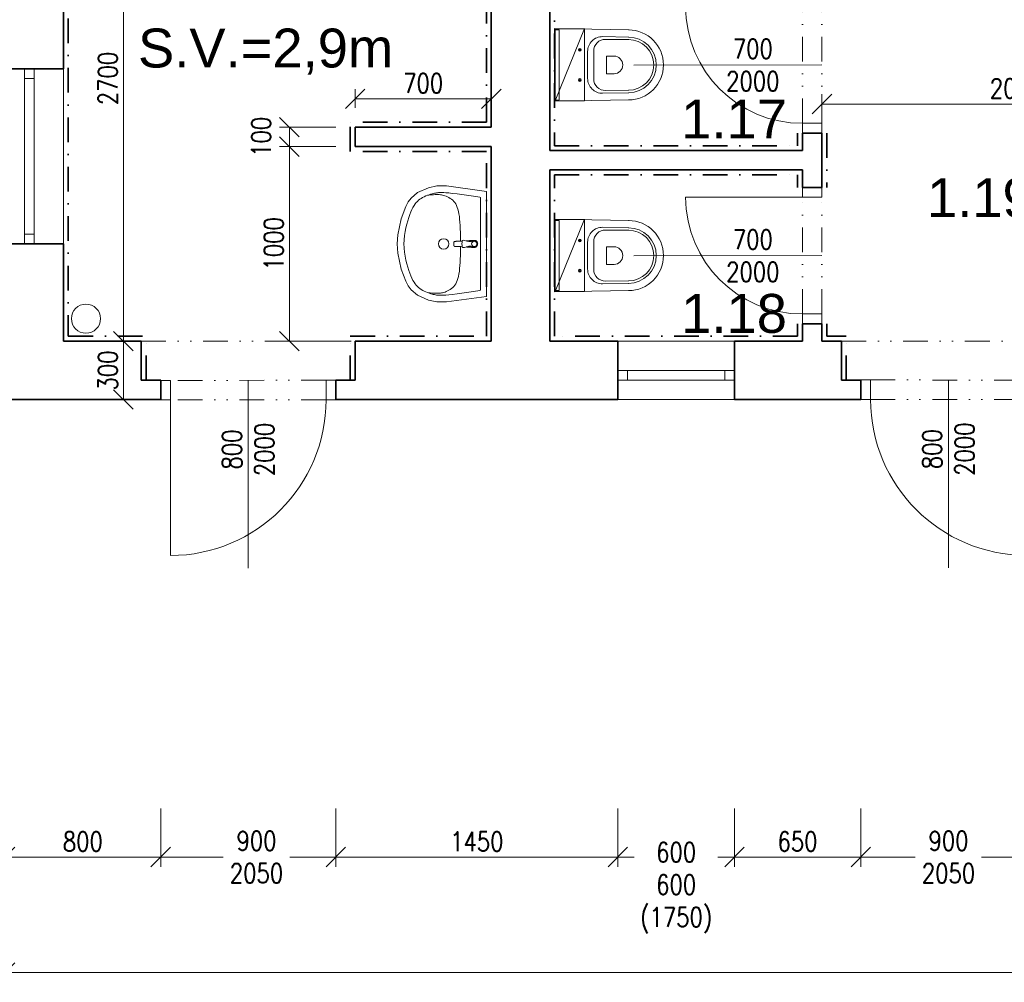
# Model space of a CAD drawing. Header units: millimetres. Extents: x -485339 to 286898, y -1189934 to 1602269.
# Tile 199 of 230: x 71820 to 76883, y -674773 to -669824. Entities that reach past the tile are written whole.
import ezdxf

# ---------------------------------------------------------------- set-up
doc = ezdxf.new("R2010")
doc.units = ezdxf.units.MM
doc.header["$LTSCALE"] = 10
doc.linetypes.add('DASHDOT', pattern=[25.4, 12.7, -6.35, 0, -6.35])
doc.linetypes.add('DĚLICÍ2', pattern=[15.875, 6.35, -3.175, 0, -3.175, 0, -3.175])
doc.layers.get('Defpoints').update_dxf_attribs({"lineweight": 0})
for name, color, linetype, lineweight, true_color in [('BOUR_DVEŘE', 7, 'Continuous', 18, 0x4ccd32), ('BOUR_ker.obklad', 7, 'DASHDOT', 35, 0x4ccd32), ('BOUR_zařizováky', 7, 'Continuous', 18, 0x4ccd32), ('BOURÁNÍ_POPIS', 7, 'Continuous', 18, 0x4ccd32)]:
    doc.layers.add(name, color=color, linetype=linetype, lineweight=lineweight, true_color=true_color)
for name, color, linetype, lineweight in [('St__otvory_dveře', 40, 'Continuous', 18), ('St_kóty', 132, 'Continuous', 18), ('St_otvory_okna', 40, 'Continuous', 18), ('St_plocha_místnosti', 250, 'Continuous', 18), ('St_zařizovací předměty', 252, 'Continuous', 18), ('St_čáry_nad', 250, 'DĚLICÍ2', 18), ('St_čáry_obrys', 5, 'Continuous', 35), ('St_čáry_plné', 250, 'Continuous', 18), ('ZTI_ST_kanalda', 234, 'Continuous', 18)]:
    doc.layers.add(name, color=color, linetype=linetype, lineweight=lineweight)
doc.styles.add('Andy', font='arial.ttf')
doc.styles.get("Standard").update_dxf_attribs({"font": 'simplex.shx', "width": 0.8})
doc.dimstyles.new('stavebníM50 vnitřní', dxfattribs={"dimtxt": 100, "dimasz": 100, "dimexe": 50, "dimexo": 100, "dimgap": 30, "dimtad": 1, "dimdec": 0, "dimtxsty": 'Standard', "dimblk": 'OBLIQUE', "dimcen": 2.5, "dimclrd": 256, "dimclre": 256, "dimclrt": 256, "dimadec": 0, "dimazin": 0, "dimtfac": 1, "dimtdec": 0, "dimtmove": 2, "dimatfit": 2, "dimldrblk": 'OBLIQUE', "dimfxl": 250, "dimfxlon": 1, "dimlwd": -1, "dimlwe": -1, "dimarcsym": 0})

# ---------------------------------------------------------------- blocks, each defined once
blk = doc.blocks.new('19252405')
at = {"color": 0}
for p, q in [((-354.4, 263.7), (-387.8, 235.1)), ((-297.4, 289), (-354.4, 263.7)), ((-256, 297.9), (-297.4, 289)), ((-287, 255.6), (-294.7, 253.1)), ((-279.9, 257.7), (-287, 255.6)), ((-273.6, 259.4), (-279.9, 257.7)), ((-267.9, 260.7), (-273.6, 259.4)), ((-264.3, 253.2), (-272.6, 252.9)), ((-262.5, 261.7), (-267.9, 260.7)), ((-256.6, 253.4), (-264.3, 253.2)), ((-257.4, 262.5), (-262.5, 261.7)), ((-252.3, 263.1), (-257.4, 262.5)), ((-249.5, 253.4), (-256.6, 253.4)), ((-205.9, 297.8), (-256, 297.9)), ((-247.3, 263.5), (-252.3, 263.1)), ((-243.2, 253.2), (-249.5, 253.4)), ((-242, 263.9), (-247.3, 263.5)), ((-237.2, 252.7), (-243.2, 253.2)), ((-236, 264), (-242, 263.9)), ((-228.7, 263.9), (-236, 264)), ((-219.5, 263.5), (-228.7, 263.9)), ((-208.3, 262.9), (-219.5, 263.5)), ((-194.3, 261.8), (-208.3, 262.9)), ((-0.1, 270), (-205.9, 297.8)), ((-175.7, 260), (-194.3, 261.8)), ((-149.9, 256.8), (-175.7, 260)), ((-114.5, 252), (-149.9, 256.8)), ((-0.1, 270), (0.1, -270)), ((-402, 215.6), (-415, 191.7)), ((-387.8, 235.1), (-402, 215.6)), ((-366.9, 205.2), (-372.4, 197)), ((-361.2, 212.3), (-366.9, 205.2)), ((-355.4, 218.6), (-361.2, 212.3)), ((-349.3, 224.2), (-355.4, 218.6)), ((-342.8, 229.3), (-349.3, 224.2)), ((-335.7, 234), (-342.8, 229.3)), ((-328.1, 238.5), (-335.7, 234)), ((-319.9, 242.7), (-328.1, 238.5)), ((-311.4, 246.6), (-319.9, 242.7)), ((-303, 250), (-311.4, 246.6)), ((-294.7, 253.1), (-303, 250)), ((-296.5, 251), (-303, 250)), ((-289.1, 251.8), (-296.5, 251)), ((-281, 252.4), (-289.1, 251.8)), ((-272.6, 252.9), (-281, 252.4)), ((-231.5, 252), (-237.2, 252.7)), ((-225.7, 250.8), (-231.5, 252)), ((-219.7, 249.3), (-225.7, 250.8)), ((-213.4, 247.2), (-219.7, 249.3)), ((-206.7, 244.7), (-213.4, 247.2)), ((-199.8, 241.7), (-206.7, 244.7)), ((-192.9, 238.2), (-199.8, 241.7)), ((-186.2, 234.2), (-192.9, 238.2)), ((-179.7, 229.6), (-186.2, 234.2)), ((-173.6, 224.5), (-179.7, 229.6)), ((-168, 218.8), (-173.6, 224.5)), ((-162.7, 212.4), (-168, 218.8)), ((-158, 205.2), (-162.7, 212.4)), ((-153.7, 197.1), (-158, 205.2)), ((-67.2, 245), (-114.5, 252)), ((-34.3, 239.9), (-67.2, 245)), ((-30.1, 235), (-29.9, -235)), ((-415, 191.7), (-438, 129.3)), ((-388.8, 164.5), (-394.1, 150.9)), ((-383.4, 176.7), (-388.8, 164.5)), ((-377.9, 187.5), (-383.4, 176.7)), ((-372.4, 197), (-377.9, 187.5)), ((-149.9, 188), (-153.7, 197.1)), ((-146.7, 177.9), (-149.9, 188)), ((-143.9, 166.8), (-146.7, 177.9)), ((-141.5, 154.5), (-143.9, 166.8)), ((-139.5, 141.3), (-141.5, 154.5)), ((-438, 129.3), (-456.2, 47.3)), ((-409.5, 101.6), (-414.2, 82.9)), ((-404.5, 119.4), (-409.5, 101.6)), ((-399.3, 135.8), (-404.5, 119.4)), ((-394.1, 150.9), (-399.3, 135.8)), ((-137.9, 127), (-139.5, 141.3)), ((-136.6, 111.6), (-137.9, 127)), ((-135.5, 95.2), (-136.6, 111.6)), ((-418.2, 63.2), (-421.5, 42.6)), ((-414.2, 82.9), (-418.2, 63.2)), ((-134.7, 77.8), (-135.5, 95.2)), ((-134.1, 59.5), (-134.7, 77.8)), ((-133.8, 40.3), (-134.1, 59.5)), ((-456.2, 47.3), (-460, -0.1)), ((-423.8, 21.2), (-425.1, -1.9)), ((-423.8, -21.5), (-425.1, 1.7)), ((-421.5, 42.6), (-423.8, 21.2)), ((-167.6, 4.8), (-167.7, 2.2)), ((-167.7, 2.2), (-167.7, 0)), ((-167.5, 6.7), (-167.6, 4.8)), ((-167.4, 8), (-167.5, 6.7)), ((-167.2, 9), (-167.4, 8)), ((-167, 9.6), (-167.2, 9)), ((-166.7, 10.2), (-167, 9.6)), ((-166.5, 10.7), (-166.7, 10.2)), ((-166.2, 11.1), (-166.5, 10.7)), ((-165.8, 11.4), (-166.2, 11.1)), ((-165.5, 11.7), (-165.8, 11.4)), ((-165.1, 11.9), (-165.5, 11.7)), ((-164.7, 12.1), (-165.1, 11.9)), ((-164.2, 12.3), (-164.7, 12.1)), ((-163.7, 12.5), (-164.2, 12.3)), ((-163.2, 12.6), (-163.7, 12.5)), ((-162.5, 12.7), (-163.2, 12.6)), ((-161.8, 12.9), (-162.5, 12.7)), ((-160.9, 13), (-161.8, 12.9)), ((-159.9, 13), (-160.9, 13)), ((-158.7, 13.1), (-159.9, 13)), ((-157.3, 13.2), (-158.7, 13.1)), ((-155.5, 13.3), (-157.3, 13.2)), ((-153.4, 13.3), (-155.5, 13.3)), ((-150.9, 13.4), (-153.4, 13.3)), ((-148.1, 13.5), (-150.9, 13.4)), ((-145, 13.6), (-148.1, 13.5)), ((-141.7, 13.6), (-145, 13.6)), ((-138.2, 13.8), (-141.7, 13.6)), ((-134.6, 13.9), (-138.2, 13.8)), ((-131.1, 14), (-134.6, 13.9)), ((-133.5, 20.5), (-133.8, 40.3)), ((-133.5, 13.9), (-133.5, 20.5)), ((-127.5, 14.2), (-131.1, 14)), ((-124.2, 14.4), (-127.5, 14.2)), ((-125.2, 8.9), (-125.9, 0)), ((-124.7, 12.6), (-125.2, 8.9)), ((-123.5, 16.6), (-124.7, 12.6)), ((-122.5, 18), (-123.5, 16.6)), ((-120.2, 19), (-122.5, 18)), ((-113.5, 18.2), (-120.2, 19)), ((-100.4, 14.6), (-113.5, 18.2)), ((-101.7, 15.8), (-104.1, 15.6)), ((-99.2, 15.9), (-101.7, 15.8)), ((-90.4, 12.4), (-100.4, 14.6)), ((-96.8, 16.1), (-99.2, 15.9)), ((-94.8, 16.2), (-96.8, 16.1)), ((-92.9, 16.4), (-94.8, 16.2)), ((-91.1, 16.5), (-92.9, 16.4)), ((-89.5, 16.6), (-91.1, 16.5)), ((-85, 11.7), (-90.4, 12.4)), ((-88, 16.7), (-89.5, 16.6)), ((-86.5, 16.8), (-88, 16.7)), ((-85, 16.9), (-86.5, 16.8)), ((-83.5, 17), (-85, 16.9)), ((-80.9, 12), (-85, 11.7)), ((-82, 17.1), (-83.5, 17)), ((-80.6, 17.2), (-82, 17.1)), ((-76.4, 13), (-80.9, 12)), ((-79.2, 17.3), (-80.6, 17.2)), ((-78, 17.4), (-79.2, 17.3)), ((-76.8, 17.5), (-78, 17.4)), ((-75.7, 17.5), (-76.8, 17.5)), ((-70.6, 14.3), (-76.4, 13)), ((-74.6, 17.6), (-75.7, 17.5)), ((-73.6, 17.7), (-74.6, 17.6)), ((-72.5, 17.8), (-73.6, 17.7)), ((-71.4, 17.8), (-72.5, 17.8)), ((-70.3, 17.9), (-71.4, 17.8)), ((-63.6, 15), (-70.6, 14.3)), ((-69, 17.9), (-70.3, 17.9)), ((-67.6, 18), (-69, 17.9)), ((-65.9, 18.1), (-67.6, 18)), ((-64, 18.1), (-65.9, 18.1)), ((-61.7, 18.2), (-64, 18.1)), ((-55.3, 16.9), (-55.3, 16.9)), ((-49.8, 12.9), (-49.8, 12.9)), ((-46.2, 7), (-46.2, 7)), ((-456.2, -47.5), (-460, -0.1)), ((-438, -129.6), (-456.2, -47.5)), ((-421.5, -42.8), (-423.8, -21.5)), ((-418.2, -63.4), (-421.5, -42.8)), ((-167.7, -2.3), (-167.7, 0)), ((-167.6, -4.9), (-167.7, -2.3)), ((-167.5, -6.8), (-167.6, -4.9)), ((-167.4, -8.1), (-167.5, -6.8)), ((-167.2, -9), (-167.4, -8.1)), ((-167, -9.7), (-167.2, -9)), ((-166.7, -10.3), (-167, -9.7)), ((-166.4, -10.8), (-166.7, -10.3)), ((-166.1, -11.2), (-166.4, -10.8)), ((-165.8, -11.5), (-166.1, -11.2)), ((-165.5, -11.8), (-165.8, -11.5)), ((-165.1, -12), (-165.5, -11.8)), ((-164.7, -12.2), (-165.1, -12)), ((-164.2, -12.4), (-164.7, -12.2)), ((-163.7, -12.6), (-164.2, -12.4)), ((-163.2, -12.7), (-163.7, -12.6)), ((-162.5, -12.8), (-163.2, -12.7)), ((-161.8, -12.9), (-162.5, -12.8)), ((-160.9, -13), (-161.8, -12.9)), ((-159.9, -13.1), (-160.9, -13)), ((-158.7, -13.2), (-159.9, -13.1)), ((-157.3, -13.3), (-158.7, -13.2)), ((-155.5, -13.3), (-157.3, -13.3)), ((-153.4, -13.4), (-155.5, -13.3)), ((-150.9, -13.5), (-153.4, -13.4)), ((-148.1, -13.5), (-150.9, -13.5)), ((-145, -13.6), (-148.1, -13.5)), ((-141.6, -13.7), (-145, -13.6)), ((-138.2, -13.8), (-141.6, -13.7)), ((-134.6, -13.9), (-138.2, -13.8)), ((-131, -14.1), (-134.6, -13.9)), ((-133.7, -40.4), (-134.1, -59.5)), ((-133.5, -20.5), (-133.7, -40.4)), ((-133.5, -14), (-133.5, -20.5)), ((-127.5, -14.3), (-131, -14.1)), ((-124.2, -14.4), (-127.5, -14.3)), ((-125.2, -8.9), (-125.9, 0)), ((-124.7, -12.6), (-125.2, -8.9)), ((-123.4, -16.6), (-124.7, -12.6)), ((-122.5, -18.1), (-123.4, -16.6)), ((-120.2, -19.1), (-122.5, -18.1)), ((-113.5, -18.2), (-120.2, -19.1)), ((-100.4, -14.7), (-113.5, -18.2)), ((-101.7, -15.8), (-104.1, -15.6)), ((-99.2, -16), (-101.7, -15.8)), ((-90.4, -12.4), (-100.4, -14.7)), ((-96.8, -16.1), (-99.2, -16)), ((-94.7, -16.3), (-96.8, -16.1)), ((-92.9, -16.4), (-94.7, -16.3)), ((-91.1, -16.5), (-92.9, -16.4)), ((-89.5, -16.6), (-91.1, -16.5)), ((-85, -11.7), (-90.4, -12.4)), ((-88, -16.7), (-89.5, -16.6)), ((-86.5, -16.8), (-88, -16.7)), ((-85, -16.9), (-86.5, -16.8)), ((-80.8, -12.1), (-85, -11.7)), ((-83.5, -17), (-85, -16.9)), ((-82, -17.1), (-83.5, -17)), ((-80.6, -17.2), (-82, -17.1)), ((-76.4, -13), (-80.8, -12.1)), ((-79.2, -17.3), (-80.6, -17.2)), ((-78, -17.4), (-79.2, -17.3)), ((-76.8, -17.5), (-78, -17.4)), ((-75.7, -17.6), (-76.8, -17.5)), ((-70.6, -14.3), (-76.4, -13)), ((-74.6, -17.7), (-75.7, -17.6)), ((-73.5, -17.7), (-74.6, -17.7)), ((-72.5, -17.8), (-73.5, -17.7)), ((-71.4, -17.9), (-72.5, -17.8)), ((-70.3, -17.9), (-71.4, -17.9)), ((-63.6, -15), (-70.6, -14.3)), ((-69, -18), (-70.3, -17.9)), ((-67.6, -18), (-69, -18)), ((-65.9, -18.1), (-67.6, -18)), ((-63.9, -18.2), (-65.9, -18.1)), ((-61.6, -18.2), (-63.9, -18.2)), ((-55.3, -16.9), (-55.3, -16.9)), ((-49.8, -12.9), (-49.8, -12.9)), ((-46.2, -7.1), (-46.2, -7.1)), ((-44.9, 0), (-44.9, 0)), ((-414.1, -83.1), (-418.2, -63.4)), ((-409.5, -101.8), (-414.1, -83.1)), ((-135.5, -95.2), (-136.5, -111.6)), ((-134.7, -77.8), (-135.5, -95.2)), ((-134.1, -59.5), (-134.7, -77.8)), ((-414.9, -191.9), (-438, -129.6)), ((-404.4, -119.5), (-409.5, -101.8)), ((-399.3, -136), (-404.4, -119.5)), ((-394, -151.1), (-399.3, -136)), ((-388.7, -164.7), (-394, -151.1)), ((-139.4, -141.4), (-141.4, -154.6)), ((-137.8, -127), (-139.4, -141.4)), ((-136.5, -111.6), (-137.8, -127)), ((-401.9, -215.8), (-414.9, -191.9)), ((-383.3, -176.9), (-388.7, -164.7)), ((-377.8, -187.7), (-383.3, -176.9)), ((-372.3, -197.1), (-377.8, -187.7)), ((-366.8, -205.3), (-372.3, -197.1)), ((-153.6, -197.1), (-157.9, -205.2)), ((-149.9, -188.1), (-153.6, -197.1)), ((-146.6, -178), (-149.9, -188.1)), ((-143.8, -166.8), (-146.6, -178)), ((-141.4, -154.6), (-143.8, -166.8)), ((-387.7, -235.3), (-401.9, -215.8)), ((-354.3, -263.9), (-387.7, -235.3)), ((-361.1, -212.5), (-366.8, -205.3)), ((-355.3, -218.8), (-361.1, -212.5)), ((-349.1, -224.4), (-355.3, -218.8)), ((-342.6, -229.5), (-349.1, -224.4)), ((-335.6, -234.2), (-342.6, -229.5)), ((-328, -238.7), (-335.6, -234.2)), ((-319.8, -242.9), (-328, -238.7)), ((-311.3, -246.7), (-319.8, -242.9)), ((-302.9, -250.2), (-311.3, -246.7)), ((-296.4, -251.1), (-302.9, -250.2)), ((-294.6, -253.2), (-302.9, -250.2)), ((-289, -251.9), (-296.4, -251.1)), ((-280.8, -252.6), (-289, -251.9)), ((-272.5, -253), (-280.8, -252.6)), ((-264.2, -253.4), (-272.5, -253)), ((-237.1, -252.9), (-243, -253.3)), ((-231.4, -252.1), (-237.1, -252.9)), ((-225.6, -250.9), (-231.4, -252.1)), ((-219.6, -249.4), (-225.6, -250.9)), ((-213.2, -247.3), (-219.6, -249.4)), ((-206.6, -244.8), (-213.2, -247.3)), ((-199.7, -241.8), (-206.6, -244.8)), ((-192.8, -238.3), (-199.7, -241.8)), ((-186.1, -234.3), (-192.8, -238.3)), ((-179.6, -229.7), (-186.1, -234.3)), ((-173.5, -224.6), (-179.6, -229.7)), ((-167.9, -218.9), (-173.5, -224.6)), ((-162.6, -212.5), (-167.9, -218.9)), ((-157.9, -205.2), (-162.6, -212.5)), ((-114.4, -252.1), (-149.8, -256.9)), ((-67, -245.1), (-114.4, -252.1)), ((-34.2, -239.9), (-67, -245.1)), ((-297.3, -289.2), (-354.3, -263.9)), ((-255.9, -298), (-297.3, -289.2)), ((-286.8, -255.8), (-294.6, -253.2)), ((-279.8, -257.9), (-286.8, -255.8)), ((-273.5, -259.5), (-279.8, -257.9)), ((-267.7, -260.8), (-273.5, -259.5)), ((-262.4, -261.8), (-267.7, -260.8)), ((-256.4, -253.5), (-264.2, -253.4)), ((-257.3, -262.6), (-262.4, -261.8)), ((-252.2, -263.2), (-257.3, -262.6)), ((-249.4, -253.5), (-256.4, -253.5)), ((-205.7, -297.9), (-255.9, -298)), ((-247.1, -263.7), (-252.2, -263.2)), ((-243, -253.3), (-249.4, -253.5)), ((-241.9, -264), (-247.1, -263.7)), ((-235.9, -264.1), (-241.9, -264)), ((-228.5, -264), (-235.9, -264.1)), ((-219.4, -263.7), (-228.5, -264)), ((-208.1, -263), (-219.4, -263.7)), ((-194.2, -261.9), (-208.1, -263)), ((0.1, -270), (-205.7, -297.9)), ((-175.6, -260), (-194.2, -261.9)), ((-149.8, -256.9), (-175.6, -260))]:
    blk.add_line(p, q, dxfattribs=at)
for centre, major_axis, start_param, end_param in [((-35.1, 235), (3.54, 3.54), 5.498034, 6.914051), ((-220, -0.1), (19.1, 19.1), 0.785398, 7.068583), ((-62.9, 0), (-9.75, 9.75), -0.785398, 5.497787), ((-62.9, 0), (10.6, 10.6), 3.881371, 7.115283), ((-61.7, 2.9), (-10.9, 10.9), -1.209553, -0.785152), ((-62.3, 1.5), (11.9, 11.9), 6.239989, 6.644428), ((-63.3, 0.6), (-12.9, 12.9), 4.290124, 4.669192), ((-64.8, 0), (-14, 14), 3.927237, 4.290124), ((-61.7, -2.9), (-10.9, 10.9), 2.356441, 2.780842), ((-62.3, -1.5), (11.9, 11.9), 4.351639, 4.756078), ((-63.3, -0.6), (-12.9, 12.9), 3.185282, 3.564351), ((-64.8, 0), (-14, 14), 3.564351, 3.927237), ((-34.9, -235), (-3.54, 3.54), 2.51122, 3.927237)]:
    blk.add_ellipse(centre, major_axis=major_axis, ratio=1, start_param=start_param, end_param=end_param, dxfattribs=at)
blk = doc.blocks.new('G$C541DE37C')
at = {"layer": 'St_otvory_okna', "ltscale": 2}
for points in [[(0, -900), (0, 0), (-50, 0), (-50, -900)], [(0, 0), (0, -50), (-50, -50), (-50, 0)], [(0, -900), (0, -850), (-50, -850), (-50, -900)]]:
    blk.add_lwpolyline(points, close=True, dxfattribs=at)
blk = doc.blocks.new('G$C3969F823')
at = {"layer": 'St__otvory_dveře', "ltscale": 2}
for points in [[(-100, -50), (-100, 0), (0, 0), (0, -50)], [(-100.8, -700), (-100.8, -650), (-0.8, -650), (-0.8, -700)]]:
    blk.add_lwpolyline(points, close=True, dxfattribs=at)
at = {"layer": 'St__otvory_dveře', "linetype": 'DĚLICÍ2', "ltscale": 2}
for points in [[(-100, -50), (-100.8, -650)], [(0, -50), (-0.8, -650)]]:
    blk.add_lwpolyline(points, dxfattribs=at)
at = {"layer": 'St__otvory_dveře', "color": 0, "ltscale": 2}
blk.add_lwpolyline([(-100.8, -650), (-700.8, -650)], dxfattribs=at)
blk.add_arc((-100.8, -650), 600, 90, 180, dxfattribs=at)
blk = doc.blocks.new('G$CC1796412')
at = {"layer": 'St__otvory_dveře', "color": 0, "ltscale": 2}
blk.add_lwpolyline([(850, 0.8), (850, 800.8)], dxfattribs=at)
at = {"layer": 'St__otvory_dveře', "ltscale": 2}
for points in [[(50, 0), (0, 0), (0, -100), (50, -100)], [(900, 0.8), (850, 0.8), (850, -99.2), (900, -99.2)]]:
    blk.add_lwpolyline(points, close=True, dxfattribs=at)
at = {"layer": 'St__otvory_dveře', "linetype": 'DĚLICÍ2', "ltscale": 2}
for points in [[(50, 0), (850, 0.8)], [(50, -100), (850, -99.2)]]:
    blk.add_lwpolyline(points, dxfattribs=at)
at = {"layer": 'St__otvory_dveře', "color": 0, "ltscale": 2}
blk.add_arc((850, 0.8), 800, 90, 180, dxfattribs=at)
blk = doc.blocks.new('G$CC101BA37')
at = {"layer": 'St_otvory_okna', "ltscale": 2}
for points in [[(600, 50), (0, 50), (0, 0), (600, 0)], [(0, 50), (50, 50), (50, 0), (0, 0)], [(600, 50), (550, 50), (550, 0), (600, 0)]]:
    blk.add_lwpolyline(points, close=True, dxfattribs=at)
blk = doc.blocks.new('_OBLIQUE')
at = {"color": 0, "linetype": 'ByBlock'}
blk.add_line((-0.5, -0.5), (0.5, 0.5), dxfattribs=at)
blk = doc.blocks.new('*D4716')
at = {"layer": 'Defpoints', "color": 0}
for p in [(71745.3, -671183.1), (72545.3, -671184.7), (72545.3, -674128.7)]:
    blk.add_point(p, dxfattribs=at)
at = {"layer": 'St_kóty'}
for p, q in [((71745.3, -673878.7), (71745.3, -674178.7)), ((72545.3, -673878.7), (72545.3, -674178.7)), ((71745.3, -674128.7), (72545.3, -674128.7))]:
    blk.add_line(p, q, dxfattribs=at)
at = {"layer": 'St_kóty', "linetype": 'ByBlock', "xscale": 100, "yscale": 100, "zscale": 100, "rotation": 180}
blk.add_blockref('_OBLIQUE', (71745.3, -674128.7), dxfattribs=at)
at = {"layer": 'St_kóty', "linetype": 'ByBlock', "xscale": 100, "yscale": 100, "zscale": 100}
blk.add_blockref('_OBLIQUE', (72545.3, -674128.7), dxfattribs=at)
at = {"layer": 'St_kóty', "insert": (72145.3, -674048.7), "char_height": 100, "attachment_point": 5}
blk.add_mtext('800', dxfattribs=at)
blk = doc.blocks.new('*D4717')
at = {"layer": 'Defpoints', "color": 0}
for p in [(72545.3, -671184.7), (73445.3, -671183.1), (73445.3, -674128.7)]:
    blk.add_point(p, dxfattribs=at)
at = {"layer": 'St_kóty'}
for p, q in [((72545.3, -673878.7), (72545.3, -674178.7)), ((73445.3, -673878.7), (73445.3, -674178.7)), ((72545.3, -674128.7), (72867.2, -674128.7)), ((73445.3, -674128.7), (73209.1, -674128.7))]:
    blk.add_line(p, q, dxfattribs=at)
at = {"layer": 'St_kóty', "linetype": 'ByBlock', "xscale": 100, "yscale": 100, "zscale": 100, "rotation": 180}
blk.add_blockref('_OBLIQUE', (72545.3, -674128.7), dxfattribs=at)
at = {"layer": 'St_kóty', "linetype": 'ByBlock', "xscale": 100, "yscale": 100, "zscale": 100}
blk.add_blockref('_OBLIQUE', (73445.3, -674128.7), dxfattribs=at)
at = {"layer": 'St_kóty', "insert": (73038.1, -674128.7), "char_height": 100, "attachment_point": 5}
blk.add_mtext('900\\P2050', dxfattribs=at)
blk = doc.blocks.new('*D4718')
at = {"layer": 'Defpoints', "color": 0}
for p in [(73445.3, -671183.1), (74895.3, -671183.1), (74895.3, -674128.7)]:
    blk.add_point(p, dxfattribs=at)
at = {"layer": 'St_kóty'}
for p, q in [((73445.3, -673878.7), (73445.3, -674178.7)), ((74895.3, -673878.7), (74895.3, -674178.7)), ((73445.3, -674128.7), (74895.3, -674128.7))]:
    blk.add_line(p, q, dxfattribs=at)
at = {"layer": 'St_kóty', "linetype": 'ByBlock', "xscale": 100, "yscale": 100, "zscale": 100, "rotation": 180}
blk.add_blockref('_OBLIQUE', (73445.3, -674128.7), dxfattribs=at)
at = {"layer": 'St_kóty', "linetype": 'ByBlock', "xscale": 100, "yscale": 100, "zscale": 100}
blk.add_blockref('_OBLIQUE', (74895.3, -674128.7), dxfattribs=at)
at = {"layer": 'St_kóty', "insert": (74170.3, -674048.7), "char_height": 100, "attachment_point": 5}
blk.add_mtext('1450', dxfattribs=at)
blk = doc.blocks.new('*D4719')
at = {"layer": 'Defpoints', "color": 0}
for p in [(74895.3, -671183.1), (75495.3, -671183.1), (75495.3, -674128.7)]:
    blk.add_point(p, dxfattribs=at)
at = {"layer": 'St_kóty'}
for p, q in [((74895.3, -673878.7), (74895.3, -674178.7)), ((75495.3, -673878.7), (75495.3, -674178.7)), ((74895.3, -674128.7), (74980.5, -674128.7)), ((75495.3, -674128.7), (75410, -674128.7))]:
    blk.add_line(p, q, dxfattribs=at)
at = {"layer": 'St_kóty', "linetype": 'ByBlock', "xscale": 100, "yscale": 100, "zscale": 100, "rotation": 180}
blk.add_blockref('_OBLIQUE', (74895.3, -674128.7), dxfattribs=at)
at = {"layer": 'St_kóty', "linetype": 'ByBlock', "xscale": 100, "yscale": 100, "zscale": 100}
blk.add_blockref('_OBLIQUE', (75495.3, -674128.7), dxfattribs=at)
at = {"layer": 'St_kóty', "insert": (75195.3, -674287.3), "char_height": 100, "attachment_point": 5}
blk.add_mtext('600\\P600\\P(1750)', dxfattribs=at)
blk = doc.blocks.new('*D4720')
at = {"layer": 'Defpoints', "color": 0}
for p in [(75495.3, -671183.1), (76145.3, -671182.3), (76145.3, -674128.7)]:
    blk.add_point(p, dxfattribs=at)
at = {"layer": 'St_kóty'}
for p, q in [((75495.3, -673878.7), (75495.3, -674178.7)), ((76145.3, -673878.7), (76145.3, -674178.7)), ((75495.3, -674128.7), (76145.3, -674128.7))]:
    blk.add_line(p, q, dxfattribs=at)
at = {"layer": 'St_kóty', "linetype": 'ByBlock', "xscale": 100, "yscale": 100, "zscale": 100, "rotation": 180}
blk.add_blockref('_OBLIQUE', (75495.3, -674128.7), dxfattribs=at)
at = {"layer": 'St_kóty', "linetype": 'ByBlock', "xscale": 100, "yscale": 100, "zscale": 100}
blk.add_blockref('_OBLIQUE', (76145.3, -674128.7), dxfattribs=at)
at = {"layer": 'St_kóty', "insert": (75820.3, -674048.7), "char_height": 100, "attachment_point": 5}
blk.add_mtext('650', dxfattribs=at)
blk = doc.blocks.new('*D4721')
at = {"layer": 'Defpoints', "color": 0}
for p in [(76145.3, -671182.3), (77045.3, -671182.3), (77045.3, -674128.7)]:
    blk.add_point(p, dxfattribs=at)
at = {"layer": 'St_kóty'}
for p, q in [((76145.3, -673878.7), (76145.3, -674178.7)), ((77045.3, -673878.7), (77045.3, -674178.7)), ((76145.3, -674128.7), (76424.3, -674128.7)), ((77045.3, -674128.7), (76766.2, -674128.7))]:
    blk.add_line(p, q, dxfattribs=at)
at = {"layer": 'St_kóty', "linetype": 'ByBlock', "xscale": 100, "yscale": 100, "zscale": 100, "rotation": 180}
blk.add_blockref('_OBLIQUE', (76145.3, -674128.7), dxfattribs=at)
at = {"layer": 'St_kóty', "linetype": 'ByBlock', "xscale": 100, "yscale": 100, "zscale": 100}
blk.add_blockref('_OBLIQUE', (77045.3, -674128.7), dxfattribs=at)
at = {"layer": 'St_kóty', "insert": (76595.3, -674128.7), "char_height": 100, "attachment_point": 5}
blk.add_mtext('900\\P2050', dxfattribs=at)
blk = doc.blocks.new('*D4743')
at = {"layer": 'Defpoints', "color": 0}
for p in [(71745.3, -671777), (83245.3, -672227), (83245.3, -674722.6)]:
    blk.add_point(p, dxfattribs=at)
at = {"layer": 'St_kóty'}
for p, q in [((71745.3, -674472.6), (71745.3, -674772.6)), ((83245.3, -674472.6), (83245.3, -674772.6)), ((71745.3, -674722.6), (83245.3, -674722.6))]:
    blk.add_line(p, q, dxfattribs=at)
at = {"layer": 'St_kóty', "linetype": 'ByBlock', "xscale": 100, "yscale": 100, "zscale": 100, "rotation": 180}
blk.add_blockref('_OBLIQUE', (71745.3, -674722.6), dxfattribs=at)
at = {"layer": 'St_kóty', "linetype": 'ByBlock', "xscale": 100, "yscale": 100, "zscale": 100}
blk.add_blockref('_OBLIQUE', (83245.3, -674722.6), dxfattribs=at)
at = {"layer": 'St_kóty', "insert": (77495.3, -674642.6), "char_height": 100, "attachment_point": 5}
blk.add_mtext('11500', dxfattribs=at)
blk = doc.blocks.new('*D4822')
at = {"layer": 'Defpoints', "color": 0}
for p in [(72045.3, -671477), (72353.4, -671477), (71745.3, -671777)]:
    blk.add_point(p, dxfattribs=at)
at = {"layer": 'St_kóty'}
for p, q in [((72145.3, -671477), (72403.4, -671477)), ((72353.4, -671777), (72353.4, -671477)), ((72103.4, -671777), (72403.4, -671777))]:
    blk.add_line(p, q, dxfattribs=at)
at = {"layer": 'St_kóty', "linetype": 'ByBlock', "xscale": 100, "yscale": 100, "zscale": 100}
for p, rotation in [((72353.4, -671477), 90), ((72353.4, -671777), 270)]:
    blk.add_blockref('_OBLIQUE', p, dxfattribs=dict(at, rotation=rotation))
at = {"layer": 'St_kóty', "insert": (72273.4, -671627), "char_height": 100, "attachment_point": 5, "rotation": 90}
blk.add_mtext('300', dxfattribs=at)
blk = doc.blocks.new('*D4823')
at = {"layer": 'Defpoints', "color": 0}
for p in [(72220.3, -668777), (72353.4, -668777), (72045.3, -671477)]:
    blk.add_point(p, dxfattribs=at)
at = {"layer": 'St_kóty'}
for p, q in [((72320.3, -668777), (72403.4, -668777)), ((72353.4, -671477), (72353.4, -668777)), ((72145.3, -671477), (72403.4, -671477))]:
    blk.add_line(p, q, dxfattribs=at)
at = {"layer": 'St_kóty', "xscale": 100, "yscale": 100, "zscale": 100}
for p, rotation in [((72353.4, -668777), 90), ((72353.4, -671477), 270)]:
    blk.add_blockref('_OBLIQUE', p, dxfattribs=dict(at, rotation=rotation))
at = {"layer": 'St_kóty', "insert": (72273.4, -670127), "char_height": 100, "attachment_point": 5, "rotation": 90}
blk.add_mtext('2700', dxfattribs=at)
blk = doc.blocks.new('*D4836')
at = {"layer": 'Defpoints', "color": 0}
for p in [(73206.8, -670477), (73545.3, -670477), (73545.3, -671477)]:
    blk.add_point(p, dxfattribs=at)
at = {"layer": 'St_kóty'}
for p, q in [((73445.3, -670477), (73156.8, -670477)), ((73206.8, -671477), (73206.8, -670477)), ((73445.3, -671477), (73156.8, -671477))]:
    blk.add_line(p, q, dxfattribs=at)
at = {"layer": 'St_kóty', "linetype": 'ByBlock', "xscale": 100, "yscale": 100, "zscale": 100}
for p, rotation in [((73206.8, -670477), 90), ((73206.8, -671477), 270)]:
    blk.add_blockref('_OBLIQUE', p, dxfattribs=dict(at, rotation=rotation))
at = {"layer": 'St_kóty', "insert": (73126.8, -670977), "char_height": 100, "attachment_point": 5, "rotation": 90}
blk.add_mtext('1000', dxfattribs=at)
blk = doc.blocks.new('*D4837')
at = {"layer": 'Defpoints', "color": 0}
for p in [(73206.8, -670377), (73545.3, -670377), (73545.3, -670477)]:
    blk.add_point(p, dxfattribs=at)
at = {"layer": 'St_kóty'}
for p, q in [((73445.3, -670377), (73156.8, -670377)), ((73206.8, -670477), (73206.8, -670377)), ((73445.3, -670477), (73156.8, -670477))]:
    blk.add_line(p, q, dxfattribs=at)
at = {"layer": 'St_kóty', "linetype": 'ByBlock', "xscale": 100, "yscale": 100, "zscale": 100}
for p, rotation in [((73206.8, -670377), 90), ((73206.8, -670477), 270)]:
    blk.add_blockref('_OBLIQUE', p, dxfattribs=dict(at, rotation=rotation))
at = {"layer": 'St_kóty', "insert": (73061.8, -670427), "char_height": 100, "attachment_point": 5, "rotation": 90}
blk.add_mtext('100', dxfattribs=at)
blk = doc.blocks.new('*D4838')
at = {"layer": 'Defpoints', "color": 0}
for p in [(74245.3, -670231.1), (73545.3, -670377), (74245.3, -670377)]:
    blk.add_point(p, dxfattribs=at)
at = {"layer": 'St_kóty'}
for p, q in [((73545.3, -670277), (73545.3, -670181.1)), ((74245.3, -670277), (74245.3, -670181.1)), ((73545.3, -670231.1), (74245.3, -670231.1))]:
    blk.add_line(p, q, dxfattribs=at)
at = {"layer": 'St_kóty', "linetype": 'ByBlock', "xscale": 100, "yscale": 100, "zscale": 100, "rotation": 180}
blk.add_blockref('_OBLIQUE', (73545.3, -670231.1), dxfattribs=at)
at = {"layer": 'St_kóty', "linetype": 'ByBlock', "xscale": 100, "yscale": 100, "zscale": 100}
blk.add_blockref('_OBLIQUE', (74245.3, -670231.1), dxfattribs=at)
at = {"layer": 'St_kóty', "insert": (73895.3, -670151.1), "char_height": 100, "attachment_point": 5}
blk.add_mtext('700', dxfattribs=at)
blk = doc.blocks.new('*D4848')
at = {"layer": 'Defpoints', "color": 0}
for p in [(77945.3, -670257.9), (75945.3, -670407), (77945.3, -670407)]:
    blk.add_point(p, dxfattribs=at)
at = {"layer": 'St_kóty'}
for p, q in [((75945.3, -670307), (75945.3, -670207.9)), ((77945.3, -670307), (77945.3, -670207.9)), ((75945.3, -670257.9), (77945.3, -670257.9))]:
    blk.add_line(p, q, dxfattribs=at)
at = {"layer": 'St_kóty', "linetype": 'ByBlock', "xscale": 100, "yscale": 100, "zscale": 100, "rotation": 180}
blk.add_blockref('_OBLIQUE', (75945.3, -670257.9), dxfattribs=at)
at = {"layer": 'St_kóty', "linetype": 'ByBlock', "xscale": 100, "yscale": 100, "zscale": 100}
blk.add_blockref('_OBLIQUE', (77945.3, -670257.9), dxfattribs=at)
at = {"layer": 'St_kóty', "insert": (76945.3, -670177.9), "char_height": 100, "attachment_point": 5}
blk.add_mtext('2000', dxfattribs=at)
blk = doc.blocks.new('G$CB4513C83')
at = {"layer": 'St_zařizovací předměty', "color": 0}
for p, q in [((-0.1, 180.3), (23, 179.9)), ((0, 186.8), (383.3, 180)), ((0, 186.8), (0, -186.8)), ((23, 179.9), (23, -179.9)), ((247.4, 145.5), (382.6, 143)), ((262, 131.5), (382.4, 130.4)), ((122.5, 77.5), (137.5, 77.5)), ((130, 85), (130, 70)), ((170, 0), (170, 69.5)), ((201.5, 0), (201.5, 71.5)), ((170, 0), (170, -69.5)), ((201.5, 0), (201.5, -71.5)), ((267.9, 0), (267.9, 44.4)), ((267.9, 0), (267.9, -44.4)), ((268.9, 45.4), (305.8, 45.4)), ((268.9, -45.4), (305.8, -45.4)), ((122.5, -77.5), (137.5, -77.5)), ((130, -85), (130, -70)), ((247.4, -145.5), (382.6, -143)), ((262, -131.5), (382.4, -130.4)), ((-0.1, -180.3), (23, -179.9)), ((0, -186.8), (383.3, -180))]:
    blk.add_line(p, q, dxfattribs=at)
blk.add_lwpolyline([(3.3, -185), (153.3, 186.8)], dxfattribs=at)
blk.add_lwpolyline([(153.3, -185), (153.3, 185), (3.3, 185), (3.3, -185)], close=True, dxfattribs=at)
for centre in [(130, 77.5), (130, -77.5)]:
    blk.add_circle(centre, 7.5, dxfattribs=at)
for centre, radius, start, end in [((380, 0), 180, 0, 90), ((246, 69.5), 76, 88.9513, 180), ((261.5, 71.5), 60, 89.4784, 180), ((380, 0), 143, 0, 90), ((380, 0), 130.4, 0, 90), ((268.9, 44.4), 1, 90, 180), ((305.8, 0), 45.4, 0, 90), ((305.8, 0), 45.4, 270, 0), ((380, 0), 130.4, 270, 0), ((380, 0), 143, 270, 0), ((380, 0), 180, 270, 0), ((268.9, -44.4), 1, 180, 270), ((246, -69.5), 76, 180, 271.0487), ((261.5, -71.5), 60, 180, 270.5216)]:
    blk.add_arc(centre, radius, start, end, dxfattribs=at)

msp = doc.modelspace()

# ---------------------------------------------------------------- linework, layer by layer
at = {"layer": 'BOUR_ker.obklad'}
for points in [[(72220.3, -668802), (72070.3, -668802), (72070.3, -671452), (72470.3, -671452)], [(74220.3, -670352), (74220.3, -668802), (74070.3, -668802)], [(75820.3, -669707), (75820.3, -669642), (74570.3, -669642), (74570.3, -670472), (75820.3, -670472), (75820.3, -670407)], [(74220.3, -670352), (73520.3, -670352)], [(73520.3, -670502), (73520.3, -670352)], [(75970.3, -670407), (75970.3, -670687)], [(74220.3, -670502), (73520.3, -670502)], [(73520.3, -671452), (74220.3, -671452), (74220.3, -670502)], [(75820.3, -671387), (75820.3, -671452), (74570.3, -671452), (74570.3, -670622), (75820.3, -670622), (75820.3, -670687)], [(75970.3, -671387), (75970.3, -671452), (76070.3, -671452)], [(72470.3, -671677), (72470.3, -671452)], [(73520.3, -671677), (73520.3, -671452)], [(76070.3, -671677), (76070.3, -671452)]]:
    msp.add_lwpolyline(points, dxfattribs=at)
at = {"layer": 'BOURÁNÍ_POPIS'}
for points in [[(74978.6, -670058.3), (75944.8, -670057)], [(74978.6, -671038.3), (75944.8, -671037)], [(72995.3, -672644.4), (72995.3, -671678.2)], [(76595.3, -672642.8), (76595.3, -671676.6)]]:
    msp.add_lwpolyline(points, dxfattribs=at)
at = {"layer": 'St_čáry_nad', "ltscale": 2}
for points in [[(72445.3, -671477), (73545.3, -671477)], [(76045.3, -671477), (77145.3, -671477)]]:
    msp.add_lwpolyline(points, dxfattribs=at)
at = {"layer": 'St_čáry_obrys', "ltscale": 2}
for points in [[(72045.3, -670077), (72045.3, -668777)], [(74245.3, -670377), (74245.3, -668777)], [(74545.3, -670497), (74545.3, -669617)], [(71745.3, -670077), (72045.3, -670077)], [(74245.3, -670377), (73545.3, -670377)], [(73545.3, -670477), (73545.3, -670377)], [(75845.3, -670497), (75845.3, -670407)], [(75945.3, -670687), (75945.3, -670407)], [(74245.3, -670477), (73545.3, -670477)], [(74245.3, -671477), (74245.3, -670477)], [(74545.3, -670497), (75845.3, -670497)], [(74545.3, -671477), (74545.3, -670597)], [(74545.3, -670597), (75845.3, -670597)], [(75845.3, -670687), (75845.3, -670597)], [(71745.3, -670977), (72045.3, -670977)], [(72045.3, -671477), (72045.3, -670977)], [(75845.3, -671477), (75845.3, -671387)], [(75945.3, -671477), (75945.3, -671387)], [(72045.3, -671477), (72445.3, -671477)], [(72445.3, -671677), (72445.3, -671477)], [(73545.3, -671677), (73545.3, -671477)], [(74245.3, -671477), (73545.3, -671477)], [(74895.3, -671477), (74545.3, -671477)], [(75845.3, -671477), (75495.3, -671477)], [(76045.3, -671477), (75945.3, -671477)], [(76045.3, -671677), (76045.3, -671477)], [(72445.3, -671677), (72545.3, -671677)], [(72545.3, -671777), (72545.3, -671677)], [(73445.3, -671777), (73445.3, -671677)], [(73545.3, -671677), (73445.3, -671677)], [(76045.3, -671677), (76145.3, -671677)], [(76145.3, -671777), (76145.3, -671677)], [(71745.3, -671777), (72545.3, -671777)], [(72545.3, -671777), (72545.3, -671777), (72545.3, -671777)], [(73445.3, -671777), (74895.3, -671777)], [(75495.3, -671777), (76145.3, -671777)]]:
    msp.add_lwpolyline(points, dxfattribs=at)
at = {"layer": 'St_čáry_obrys'}
for points in [[(75845.3, -670407), (75945.3, -670407)], [(75845.3, -670687), (75945.3, -670687)], [(75845.3, -671387), (75945.3, -671387)], [(74895.3, -671477), (74895.3, -671777)], [(75495.3, -671477), (75495.3, -671777)]]:
    msp.add_lwpolyline(points, dxfattribs=at)
at = {"layer": 'St_čáry_plné'}
for p, q in [((74895.3, -671477), (75495.3, -671477)), ((74895.3, -671777), (75495.3, -671777))]:
    msp.add_line(p, q, dxfattribs=at)
msp.add_lwpolyline([(72045.3, -670077), (72045.3, -670977)], dxfattribs=at)
at = {"layer": 'ZTI_ST_kanalda', "ltscale": 2}
msp.add_circle((72161, -671361.2), 75, dxfattribs=at)

# ---------------------------------------------------------------- block references
at = {"layer": 'BOUR_DVEŘE', "ltscale": 2, "xscale": -1, "rotation": 180}
for name, p in [('G$C3969F823', (75945.3, -670407)), ('G$C3969F823', (75945.3, -671387)), ('G$CC1796412', (76145.3, -671776.2))]:
    msp.add_blockref(name, p, dxfattribs=at)
at = {"layer": 'BOUR_DVEŘE', "ltscale": 2, "rotation": 180}
msp.add_blockref('G$CC1796412', (73445.3, -671777.8), dxfattribs=at)
at = {"layer": 'BOUR_zařizováky'}
for p in [(74570.3, -670057), (74570.3, -671037)]:
    msp.add_blockref('G$CB4513C83', p, dxfattribs=at)
at = {"layer": 'BOUR_zařizováky', "rotation": 359.9999999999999}
msp.add_blockref('19252405', (74220.3, -670977), dxfattribs=at)
at = {"layer": 'St_otvory_okna'}
msp.add_blockref('G$C541DE37C', (71895.3, -670077), dxfattribs=at)
at = {"layer": 'St_otvory_okna', "ltscale": 2}
msp.add_blockref('G$CC101BA37', (74895.3, -671677), dxfattribs=at)

# ---------------------------------------------------------------- texts
at = {"layer": 'BOURÁNÍ_POPIS', "char_height": 100, "width": 1342.526, "attachment_point": 5}
for insert in [(75589.9, -670057.5), (75589.9, -671037.5)]:
    msp.add_mtext('700\\P2000', dxfattribs=dict(at, insert=insert))
at = {"layer": 'BOURÁNÍ_POPIS', "char_height": 100, "width": 1342.526, "attachment_point": 5, "rotation": 90}
for insert in [(72995.3, -672033.2), (76595.3, -672031.6)]:
    msp.add_mtext('800\\P2000', dxfattribs=dict(at, insert=insert))
at = {"layer": 'St_plocha_místnosti', "ltscale": 2, "style": 'Andy'}
for s, p in [('S.V.=2,9m', (72428.6, -670070.1)), ('1.17', (75221.6, -670434.7)), ('1.19', (76485.4, -670839.1)), ('1.18', (75221.6, -671434.1))]:
    msp.add_text(s, height=200, dxfattribs=at).set_placement(p)

# ---------------------------------------------------------------- dimensions: what is measured, and where the dimension line sits
at = {"layer": 'St_kóty'}
for base, p1, p2, picture, middle in [((72353.4, -668777), (72045.3, -671477), (72220.3, -668777), '*D4823', (72273.4, -670127)), ((73206.8, -670377), (73545.3, -670477), (73545.3, -670377), '*D4837', (73061.8, -670427)), ((73206.8, -670477), (73545.3, -671477), (73545.3, -670477), '*D4836', (73126.8, -670977)), ((72353.4, -671477), (71745.3, -671777), (72045.3, -671477), '*D4822', (72273.4, -671627))]:
    dim = msp.add_linear_dim(base=base, p1=p1, p2=p2, angle=90, dimstyle='stavebníM50 vnitřní', dxfattribs=at)
    dim.commit()
    dim.dimension.update_dxf_attribs({"geometry": picture, "text_midpoint": middle})
for base, p1, p2, picture, middle in [((74245.3, -670231.1), (73545.3, -670377), (74245.3, -670377), '*D4838', (73895.3, -670151.1)), ((77945.3, -670257.9), (75945.3, -670407), (77945.3, -670407), '*D4848', (76945.3, -670177.9)), ((72545.3, -674128.7), (71745.3, -671183.1), (72545.3, -671184.7), '*D4716', (72145.3, -674048.7)), ((74895.3, -674128.7), (73445.3, -671183.1), (74895.3, -671183.1), '*D4718', (74170.3, -674048.7)), ((76145.3, -674128.7), (75495.3, -671183.1), (76145.3, -671182.3), '*D4720', (75820.3, -674048.7)), ((83245.3, -674722.6), (71745.3, -671777), (83245.3, -672227), '*D4743', (77495.3, -674642.6))]:
    dim = msp.add_linear_dim(base=base, p1=p1, p2=p2, dimstyle='stavebníM50 vnitřní', dxfattribs=at)
    dim.commit()
    dim.dimension.update_dxf_attribs({"geometry": picture, "text_midpoint": middle})
for base, p1, p2, text, picture, middle in [((73445.3, -674128.7), (72545.3, -671184.7), (73445.3, -671183.1), '<>\\P2050', '*D4717', (73038.1, -674128.7)), ((75495.3, -674128.7), (74895.3, -671183.1), (75495.3, -671183.1), '<>\\P600\\P(1750)', '*D4719', (75195.3, -674287.3)), ((77045.3, -674128.7), (76145.3, -671182.3), (77045.3, -671182.3), '<>\\P2050', '*D4721', (76595.3, -674128.7))]:
    dim = msp.add_linear_dim(base=base, p1=p1, p2=p2, text=text, dimstyle='stavebníM50 vnitřní', dxfattribs=at)
    dim.commit()
    dim.dimension.update_dxf_attribs({"geometry": picture, "text_midpoint": middle, "dimtype": 160})

doc.saveas('drawing.dxf')
